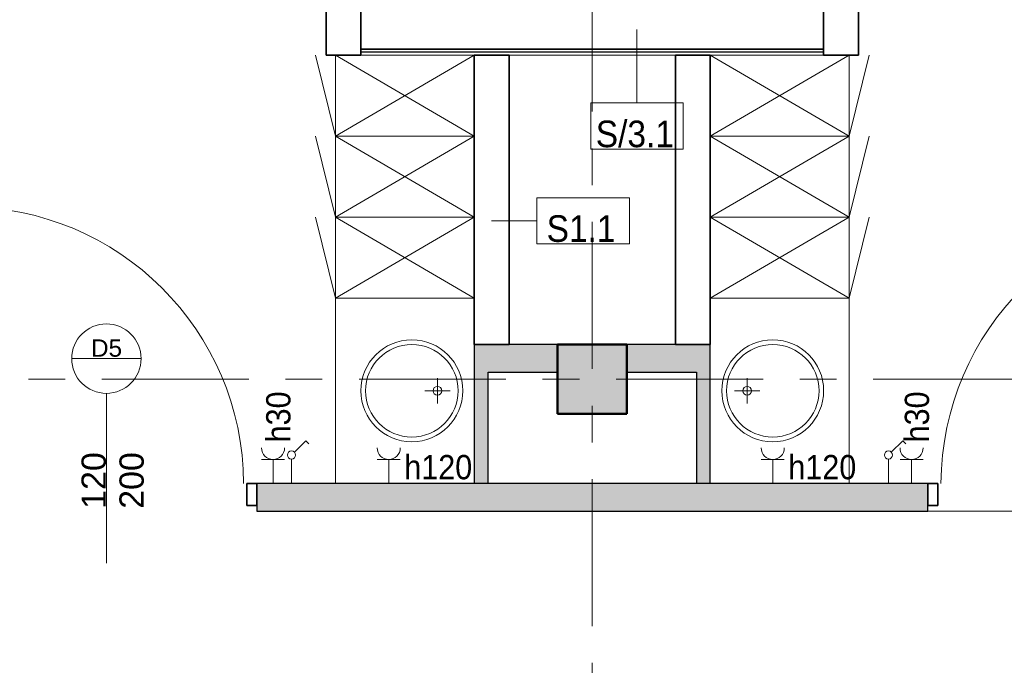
# Model space of a CAD drawing. Header units: centimetres. Extents: x 101 to 4622, y -1383 to 1498.
# Tile 30 of 68: x 2270 to 2695, y 489 to 768. Entities that reach past the tile are written whole.
import ezdxf

# ---------------------------------------------------------------- set-up
doc = ezdxf.new("R2010")
doc.units = ezdxf.units.CM
doc.linetypes.add('Dash', pattern=[30, 15, -15])
doc.linetypes.add('Oś', pattern=[111.125, 63.5, -15.875, 15.875, -15.875])
for name, color, linetype, lineweight in [('A-AREA', 32, 'Continuous', 18), ('A-DETL', 90, 'Continuous', 9), ('A-DETL-GENF', 92, 'Continuous', 18), ('A-DETL-MEDM', 33, 'Continuous', 35), ('A-DOOR', 31, 'Continuous', 25), ('A-DOOR-IDEN', 31, 'Continuous', 18), ('A-WALL', 113, 'Continuous', 25), ('A-WALL-FNSH', 113, 'Continuous', 25), ('A-WALL-IDEN', 211, 'Continuous', 18), ('A-WALL-PATT', 111, 'Continuous', 25), ('E-ELE-QPM-IDEN', 2, 'Continuous', 18), ('E-ELEC-EQPM', 71, 'Continuous', 18), ('I-FURN', 30, 'Continuous', 18), ('P-SANR-FIXT', 6, 'Continuous', 18), ('S-COLS', 52, 'Continuous', 25), ('S-GRID', 1, 'Continuous', 18)]:
    doc.layers.add(name, color=color, linetype=linetype, lineweight=lineweight)
doc.styles.add('Arial_1', font='arial.ttf', dxfattribs={"height": 7.5})
doc.styles.add('Arial_13', font='arial.ttf', dxfattribs={"width": 0.9, "height": 10.5})
doc.styles.add('Arial_6', font='arial.ttf', dxfattribs={"width": 0.9, "height": 11.5})
doc.styles.add('Arial_7', font='arial.ttf', dxfattribs={"height": 10.5})

# ---------------------------------------------------------------- blocks, each defined once
blk = doc.blocks.new('M_Concrete-Square-Column - 300 x 300mm-1161001-4_piętro II PT - projektowany - PPOŻ B')
at = {"layer": 'S-COLS', "lineweight": 18}
blk.add_hatch(color=254, dxfattribs=at).paths.add_polyline_path([(15, 15), (-15, 15), (-15, -15), (15, -15)], flags=0)
at = {"layer": 'S-COLS', "lineweight": 50}
for p, q in [((15, 15), (-15, 15)), ((-15, 15), (-15, -15)), ((15, -15), (15, 15)), ((-15, -15), (15, -15))]:
    blk.add_line(p, q, dxfattribs=at)
blk = doc.blocks.new('DRZWI 1S - Drzwi 120-1363991-4_piętro II PT - projektowany - PPOŻ B')
at = {"layer": 'A-DETL-GENF'}
for p, q in [((-65, 3.5), (-60.7, 3.5)), ((-65, -6), (-65, 3.5)), ((-60.7, 3.5), (-60.7, -6)), ((60.7, 3.5), (65, 3.5)), ((60.7, -6), (60.7, 3.5)), ((65, 3.5), (65, -6)), ((-60.7, -6), (-65, -6)), ((65, -6), (60.7, -6))]:
    blk.add_line(p, q, dxfattribs=at)
at = {"layer": 'A-DETL-MEDM'}
for p, q in [((-65, -6), (-65, 3.5)), ((-65, 3.5), (-60.7, 3.5)), ((-60.7, 3.5), (-60.7, -6)), ((60.7, 3.5), (60.7, -6)), ((65, 3.5), (60.7, 3.5)), ((65, -6), (65, 3.5)), ((-60.7, -6), (-65, -6)), ((60.7, -6), (65, -6))]:
    blk.add_line(p, q, dxfattribs=at)
at = {"layer": 'A-DOOR', "lineweight": 18}
blk.add_line((0, -28.5), (0, 28.5), dxfattribs=at)
at = {"layer": 'A-DOOR'}
blk.add_line((60.7, -6), (60.7, -125.39), dxfattribs=at)
at = {"layer": 'A-DOOR', "lineweight": 18}
blk.add_arc((60.7, -5.39), 120, 180.293, 270, dxfattribs=at)
blk = doc.blocks.new('DRZWI 1S - Drzwi 120-1363990-4_piętro II PT - projektowany - PPOŻ B')
at = {"layer": 'A-DETL-GENF'}
for p, q in [((-65, 6), (-65, -3.5)), ((-60.7, 6), (-65, 6)), ((-60.7, -3.5), (-60.7, 6)), ((65, 6), (60.7, 6)), ((60.7, 6), (60.7, -3.5)), ((65, -3.5), (65, 6)), ((-65, -3.5), (-60.7, -3.5)), ((60.7, -3.5), (65, -3.5))]:
    blk.add_line(p, q, dxfattribs=at)
at = {"layer": 'A-DETL-MEDM'}
for p, q in [((-60.7, 6), (-65, 6)), ((-65, 6), (-65, -3.5)), ((-60.7, -3.5), (-60.7, 6)), ((60.7, -3.5), (60.7, 6)), ((60.7, 6), (65, 6)), ((65, 6), (65, -3.5)), ((-65, -3.5), (-60.7, -3.5)), ((65, -3.5), (60.7, -3.5))]:
    blk.add_line(p, q, dxfattribs=at)
at = {"layer": 'A-DOOR'}
blk.add_line((60.7, 6), (60.7, 125.39), dxfattribs=at)
at = {"layer": 'A-DOOR', "lineweight": 18}
blk.add_line((0, 28.5), (0, -28.5), dxfattribs=at)
blk.add_arc((60.7, 5.39), 120, 90, 179.707, dxfattribs=at)
blk = doc.blocks.new('szafki szatniowe - szafki bez siedziska-1388164-4_piętro II PT - projektowany - PPOŻ B')
at = {"layer": 'I-FURN'}
for p, q in [((17.5, -60), (-17.5, 0)), ((-17.5, 0), (-17.5, -60)), ((52.5, -60), (17.5, 0)), ((17.5, -60), (17.5, 0)), ((87.5, -60), (52.5, 0)), ((17.5, 0), (-17.5, -60)), ((52.5, 0), (17.5, -60)), ((17.5, 0), (17.5, -60)), ((87.5, 0), (52.5, -60)), ((52.5, 0), (52.5, -60)), ((52.5, -60), (52.5, 0)), ((-17.5, -60), (17.5, -68.63)), ((-17.5, -60), (17.5, -60)), ((17.5, -60), (52.5, -68.63)), ((17.5, -60), (52.5, -60)), ((52.5, -60), (87.5, -68.63)), ((52.5, -60), (87.5, -60))]:
    blk.add_line(p, q, dxfattribs=at)
blk = doc.blocks.new('Blat - Blat-1344448-4_piętro II PT - projektowany - PPOŻ B')
at = {"layer": 'I-FURN'}
for p, q in [((0, 60), (0, 0)), ((80, 60), (0, 60))]:
    blk.add_line(p, q, dxfattribs=at)
blk = doc.blocks.new('umywalka okrągła d _44cm stal nierdzewna - Type 1-1345566-4_piętro II PT - projektowany - PPOŻ B')
at = {"layer": 'P-SANR-FIXT'}
for p, q in [((12.5, 13.43), (12.5, 24.43)), ((7, 18.93), (18, 18.93))]:
    blk.add_line(p, q, dxfattribs=at)
for centre, radius in [((12.5, 30), 22), ((12.5, 30), 20), ((12.5, 18.93), 1.9)]:
    blk.add_circle(centre, radius, dxfattribs=at)
blk = doc.blocks.new('szafki szatniowe - szafki bez siedziska-1388242-4_piętro II PT - projektowany - PPOŻ B')
at = {"layer": 'I-FURN'}
for p, q in [((-17.5, 60), (17.5, 68.63)), ((17.5, 60), (52.5, 68.63)), ((52.5, 60), (87.5, 68.63)), ((17.5, 0), (-17.5, 60)), ((17.5, 60), (-17.5, 0)), ((-17.5, 60), (17.5, 60)), ((-17.5, 0), (-17.5, 60)), ((52.5, 0), (17.5, 60)), ((52.5, 60), (17.5, 0)), ((17.5, 60), (52.5, 60)), ((17.5, 0), (17.5, 60)), ((17.5, 60), (17.5, 0)), ((87.5, 0), (52.5, 60)), ((87.5, 60), (52.5, 0)), ((52.5, 60), (87.5, 60)), ((52.5, 0), (52.5, 60)), ((52.5, 60), (52.5, 0))]:
    blk.add_line(p, q, dxfattribs=at)
blk = doc.blocks.new('Blat - Blat-1345692-4_piętro II PT - projektowany - PPOŻ B')
at = {"layer": 'I-FURN'}
for p, q in [((0, -60), (0, 0)), ((80, -60), (0, -60))]:
    blk.add_line(p, q, dxfattribs=at)
blk = doc.blocks.new('umywalka okrągła d _44cm stal nierdzewna - Type 1-1345693-4_piętro II PT - projektowany - PPOŻ B')
at = {"layer": 'P-SANR-FIXT'}
for p, q in [((12.5, -13.43), (12.5, -24.43)), ((7, -18.93), (18, -18.93))]:
    blk.add_line(p, q, dxfattribs=at)
for centre, radius in [((12.5, -30), 22), ((12.5, -30), 20), ((12.5, -18.93), 1.9)]:
    blk.add_circle(centre, radius, dxfattribs=at)
blk = doc.blocks.new('Przełącznik jednobiegunowy - Type 1-1452004-4_piętro II PT - projektowany - PPOŻ B')
at = {"layer": 'E-ELEC-EQPM'}
for p, q in [((13.74, 19.48), (18.68, 24.43)), ((18.68, 24.43), (19.99, 23.12)), ((12.5, 16.5), (12.5, 6))]:
    blk.add_line(p, q, dxfattribs=at)
blk.add_circle((12.5, 18.25), 1.75, dxfattribs=at)
blk = doc.blocks.new('gniazdo elektryczne pojedyncze - 30-1470339-4_piętro II PT - projektowany - PPOŻ B')
at = {"layer": 'E-ELEC-EQPM'}
for p, q in [((17.5, 16.33), (7.5, 16.33)), ((12.5, 16.33), (12.5, 6))]:
    blk.add_line(p, q, dxfattribs=at)
blk.add_arc((12.5, 21.33), 5, 180, 0, dxfattribs=at)
blk = doc.blocks.new('gniazdo elektryczne pojedyncze - 120-1470895-4_piętro II PT - projektowany - PPOŻ B')
at = {"layer": 'E-ELEC-EQPM'}
for p, q in [((17.5, 16.33), (7.5, 16.33)), ((12.5, 16.33), (12.5, 6))]:
    blk.add_line(p, q, dxfattribs=at)
blk.add_arc((12.5, 21.33), 5, 180, 0, dxfattribs=at)
blk = doc.blocks.new('etykieta drzwi wymiar i kategoria - etykieta drzwi 1S góra-1350608-4_piętro II PT - projektowany - PPOŻ B')
at = {"layer": 'A-DOOR-IDEN'}
for p, q in [((-0.3, 1.4984), (0.3, 1.4984)), ((0, 0), (0, 1.1984))]:
    blk.add_line(p, q, dxfattribs=at)
blk.add_circle((0, 1.4984), 0.3, dxfattribs=at)
blk = doc.blocks.new('ET sciana_AT7 - 10mm-838066-4_piętro II PT - projektowany - PPOŻ B')
at = {"layer": 'A-WALL-IDEN'}
for p, q in [((-0.4, 0.196875), (0.4, 0.196875)), ((-0.4, -0.203125), (-0.4, 0.196875)), ((0.4, 0.196875), (0.4, -0.203125)), ((-0.4, -0.203125), (0.4, -0.203125))]:
    blk.add_line(p, q, dxfattribs=at)

msp = doc.modelspace()

# ---------------------------------------------------------------- hatches: boundary and pattern name
at = {"layer": 'A-WALL-PATT'}
h = msp.add_hatch(color=9, dxfattribs=at)
h.paths.add_polyline_path([(2568.04, 615.62), (2568.04, 627.62), (2532.04, 627.62), (2532.04, 615.62), (2562.04, 615.62)], flags=0)
h.paths.add_polyline_path([(2466.04, 615.62), (2502.04, 615.62), (2502.04, 627.62), (2466.04, 627.62)], flags=0)
for points in [[(2472.04, 567.62), (2472.04, 615.62), (2466.04, 615.62), (2466.04, 567.62)], [(2568.04, 567.62), (2568.04, 615.62), (2562.04, 615.62), (2562.04, 567.62)]]:
    msp.add_hatch(color=9, dxfattribs=at).paths.add_polyline_path(points, flags=0)
h = msp.add_hatch(color=9, dxfattribs=at)
h.paths.add_polyline_path([(2372.04, 555.62), (2662.04, 555.62), (2662.04, 567.62), (2372.04, 567.62), (2372.04, 558.12)], flags=0)
h.paths.add_polyline_path([(1811.74, 555.62), (1811.74, 567.62), (1761.04, 567.62), (1761.04, 555.62)], flags=0)
h.paths.add_polyline_path([(2960.63, 555.62), (3006.04, 555.62), (3006.04, 567.62), (2792.04, 567.62), (2792.04, 555.62), (2801.36, 555.62)], flags=0)
h.paths.add_polyline_path([(2242.04, 555.62), (2242.04, 567.62), (1911.74, 567.62), (1911.74, 555.62)], flags=0)

# ---------------------------------------------------------------- linework, layer by layer
at = {"layer": 'A-AREA'}
msp.add_line((2792.04, 555.62), (2662.04, 555.62), dxfattribs=at)
at = {"layer": 'A-DETL', "linetype": 'Dash', "lineweight": 35}
for points, knots in [([(1861.74, 561.62), (1861.74, 511.61), (1861.74, 497.78), (1861.74, 439.12), (1882.16, 439.12), (2934.04, 438.12), (3037.1, 438.12), (3108.91, 440.14), (3110.04, 471.28), (3110.04, 559.12)], [0, 0, 0, 0, 1.339676, 2.35567, 14.723928, 27.57784, 40.994107, 43.247669, 45.334735, 45.334735, 45.334735, 45.334735]), ([(3110.04, 559.12), (3110.04, 502.08), (3109.88, 453.35), (3098.39, 439.12), (3081.04, 439.12), (2935.77, 439.12), (2918.04, 424.78), (2918.04, 380.13), (2918.04, -54.38), (2918.04, -347.2), (2918.04, -391.67), (2895.83, -413.88), (2839.86, -413.88), (2648.62, -413.88)], [0, 0, 0, 0, 1.35675, 2.279339, 4.257674, 6.285447, 8.611779, 14.101329, 22.543857, 30.984352, 35.016506, 36.458314, 39.505398, 39.505398, 39.505398, 39.505398])]:
    msp.add_open_spline(points, degree=3, knots=knots, dxfattribs=at)
at = {"layer": 'A-WALL', "color": 7, "lineweight": 35}
for p, q in [((2402.04, 926.32), (2402.04, 752.62)), ((2417.04, 752.62), (2417.04, 926.32)), ((2617.04, 883.33), (2617.04, 752.62)), ((2632.04, 752.62), (2632.04, 883.33)), ((2617.04, 755.12), (2417.04, 755.12)), ((2402.04, 752.62), (2417.04, 752.62)), ((2481.04, 752.62), (2466.04, 752.62)), ((2466.04, 752.62), (2466.04, 627.62)), ((2481.04, 627.62), (2481.04, 752.62)), ((2568.04, 752.62), (2553.04, 752.62)), ((2553.04, 752.62), (2553.04, 627.62)), ((2568.04, 627.62), (2568.04, 752.62)), ((2617.04, 752.62), (2632.04, 752.62)), ((2466.04, 627.62), (2481.04, 627.62)), ((2553.04, 627.62), (2568.04, 627.62))]:
    msp.add_line(p, q, dxfattribs=at)
at = {"layer": 'A-WALL'}
for p, q in [((2617.04, 753.87), (2417.04, 753.87)), ((2466.04, 627.62), (2466.04, 567.62)), ((2502.04, 627.62), (2481.04, 627.62)), ((2553.04, 627.62), (2532.04, 627.62)), ((2568.04, 567.62), (2568.04, 627.62)), ((2472.04, 615.62), (2502.04, 615.62)), ((2472.04, 567.62), (2472.04, 615.62)), ((2532.04, 615.62), (2562.04, 615.62)), ((2562.04, 615.62), (2562.04, 567.62)), ((2662.04, 567.62), (2372.04, 567.62)), ((2372.04, 558.12), (2372.04, 555.62)), ((2662.04, 555.62), (2662.04, 558.12)), ((2372.04, 555.62), (2662.04, 555.62))]:
    msp.add_line(p, q, dxfattribs=at)
at = {"layer": 'A-WALL-FNSH', "color": 250, "lineweight": 18}
msp.add_line((2417.04, 752.62), (2617.04, 752.62), dxfattribs=at)
at = {"layer": 'A-WALL-IDEN'}
for p, q in [((2536.34, 763.62), (2536.34, 731.91)), ((2473.54, 681.01), (2493.08, 681.01))]:
    msp.add_line(p, q, dxfattribs=at)
at = {"layer": 'S-GRID', "linetype": 'Oś'}
for p, q in [((2517.04, -1383.2), (2517.04, 1438.12)), ((4591.09, 612.62), (1467.04, 612.62))]:
    msp.add_line(p, q, dxfattribs=at)

# ---------------------------------------------------------------- block references
at = {"layer": 'A-DOOR', "rotation": 180}
msp.add_blockref('DRZWI 1S - Drzwi 120-1363991-4_piętro II PT - projektowany - PPOŻ B', (2307.04, 561.62), dxfattribs=at)
at = {"layer": 'A-DOOR'}
msp.add_blockref('DRZWI 1S - Drzwi 120-1363990-4_piętro II PT - projektowany - PPOŻ B', (2727.04, 561.62), dxfattribs=at)
at = {"layer": 'A-DOOR-IDEN', "xscale": 49.99999999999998, "yscale": 49.99999999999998, "zscale": 49.99999999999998}
msp.add_blockref('etykieta drzwi wymiar i kategoria - etykieta drzwi 1S góra-1350608-4_piętro II PT - projektowany - PPOŻ B', (2307.04, 546.59), dxfattribs=at)
at = {"layer": 'A-WALL-IDEN', "xscale": 49.99999999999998, "yscale": 49.99999999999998, "zscale": 49.99999999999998}
for p in [(2536.34, 722.06), (2513.08, 681.17)]:
    msp.add_blockref('ET sciana_AT7 - 10mm-838066-4_piętro II PT - projektowany - PPOŻ B', p, dxfattribs=at)
at = {"layer": 'E-ELEC-EQPM'}
for name, p in [('Przełącznik jednobiegunowy - Type 1-1452004-4_piętro II PT - projektowany - PPOŻ B', (2374.54, 561.62)), ('Przełącznik jednobiegunowy - Type 1-1452004-4_piętro II PT - projektowany - PPOŻ B', (2632.54, 561.62)), ('gniazdo elektryczne pojedyncze - 30-1470339-4_piętro II PT - projektowany - PPOŻ B', (2366.54, 561.62)), ('gniazdo elektryczne pojedyncze - 120-1470895-4_piętro II PT - projektowany - PPOŻ B', (2416.54, 561.62)), ('gniazdo elektryczne pojedyncze - 120-1470895-4_piętro II PT - projektowany - PPOŻ B', (2582.54, 561.62)), ('gniazdo elektryczne pojedyncze - 30-1470339-4_piętro II PT - projektowany - PPOŻ B', (2642.54, 561.62))]:
    msp.add_blockref(name, p, dxfattribs=at)
at = {"layer": 'I-FURN'}
for name, p, rotation in [('szafki szatniowe - szafki bez siedziska-1388242-4_piętro II PT - projektowany - PPOŻ B', (2466.04, 665.12), 89.99999999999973), ('szafki szatniowe - szafki bez siedziska-1388164-4_piętro II PT - projektowany - PPOŻ B', (2568.04, 665.12), 90.0000000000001), ('Blat - Blat-1345692-4_piętro II PT - projektowany - PPOŻ B', (2466.04, 647.62), 270.0000000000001), ('Blat - Blat-1344448-4_piętro II PT - projektowany - PPOŻ B', (2568.04, 647.62), 269.9999999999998)]:
    msp.add_blockref(name, p, dxfattribs=dict(at, rotation=rotation))
at = {"layer": 'P-SANR-FIXT'}
for name, p, rotation in [('umywalka okrągła d _44cm stal nierdzewna - Type 1-1345693-4_piętro II PT - projektowany - PPOŻ B', (2469.04, 620.12), 270.0000000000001), ('umywalka okrągła d _44cm stal nierdzewna - Type 1-1345566-4_piętro II PT - projektowany - PPOŻ B', (2565.04, 620.12), 269.9999999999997)]:
    msp.add_blockref(name, p, dxfattribs=dict(at, rotation=rotation))
at = {"layer": 'S-COLS', "lineweight": 18, "rotation": 270.0000000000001}
msp.add_blockref('M_Concrete-Square-Column - 300 x 300mm-1161001-4_piętro II PT - projektowany - PPOŻ B', (2517.04, 612.62), dxfattribs=at)

# ---------------------------------------------------------------- texts
at = {"layer": 'A-DOOR-IDEN', "insert": (2307.11, 626.01), "char_height": 7.5, "width": 13.9, "attachment_point": 5, "line_spacing_factor": 0.936439, "style": 'Arial_1'}
msp.add_mtext('\\pxqc,t8.46667,16.93333,25.4,33.86667,42.33333,50.8,59.26667,67.73333,76.2,84.66667,93.13333,101.6,110.06667,118.53333,127,135.46667,143.93333,152.4,160.86667,169.33333,177.8,186.26667,194.73333,203.2,211.66667,220.13333,228.6,237.06667,245.53333,254,262.46667,270.93333;{D5}', dxfattribs=at)
at = {"layer": 'A-DOOR-IDEN', "insert": (2309.8, 568.87), "char_height": 10.5, "width": 25.15, "attachment_point": 5, "rotation": 90, "line_spacing_factor": 0.936439, "style": 'Arial_7'}
msp.add_mtext('\\pxqc,t6.04762,12.09524,18.14286,24.19048,30.2381,36.28571,42.33333,48.38095,54.42857,60.47619,66.52381,72.57143,78.61905,84.66667,90.71429,96.7619,102.80952,108.85714,114.90476,120.95238,127,133.04762,139.09524,145.14286,151.19048,157.2381,163.28571,169.33333,175.38095,181.42857,187.47619,193.52381;{120\\P200}', dxfattribs=at)
at = {"layer": 'A-WALL-IDEN', "char_height": 11.5, "attachment_point": 5, "line_spacing_factor": 0.936439, "style": 'Arial_6'}
for s, insert, width in [('\\pxqc,t4.96957,9.93913,14.9087,19.87826,24.84783,29.81739,34.78696,39.75652,44.72609,49.69565,54.66522,59.63478,64.60435,69.57391,74.54348,79.51304,84.48261,89.45217,94.42174,99.3913,104.36087,109.33043,114.3,119.26957,124.23913,129.2087,134.17826,139.14783,144.11739,149.08696,154.05652,159.02609;{S/3.1}', (2535.43, 718.48), 33.66), ('\\pxqc,t4.96957,9.93913,14.9087,19.87826,24.84783,29.81739,34.78696,39.75652,44.72609,49.69565,54.66522,59.63478,64.60435,69.57391,74.54348,79.51304,84.48261,89.45217,94.42174,99.3913,104.36087,109.33043,114.3,119.26957,124.23913,129.2087,134.17826,139.14783,144.11739,149.08696,154.05652,159.02609;{S1.1}', (2512.18, 677.59), 29.79)]:
    msp.add_mtext(s, dxfattribs=dict(at, insert=insert, width=width))
at = {"layer": 'E-ELE-QPM-IDEN', "char_height": 10.5, "width": 22.635, "attachment_point": 5, "rotation": 90, "line_spacing_factor": 0.936439, "style": 'Arial_13'}
for insert in [(2381.41, 596.32), (2657.41, 596.32)]:
    msp.add_mtext('\\pxqc,t5.35714,10.71429,16.07143,21.42857,26.78571,32.14286,37.5,42.85714,48.21429,53.57143,58.92857,64.28571,69.64286,75,80.35714,85.71429,91.07143,96.42857,101.78571,107.14286,112.5,117.85714,123.21429,128.57143,133.92857,139.28571,144.64286,150,155.35714,160.71429,166.07143,171.42857;{h30}', dxfattribs=dict(at, insert=insert))
at = {"layer": 'E-ELE-QPM-IDEN', "char_height": 10.5, "width": 30.06, "attachment_point": 5, "line_spacing_factor": 0.936439, "style": 'Arial_13'}
for insert in [(2450.45, 574.56), (2616.45, 574.56)]:
    msp.add_mtext('\\pxqc,t5.35714,10.71429,16.07143,21.42857,26.78571,32.14286,37.5,42.85714,48.21429,53.57143,58.92857,64.28571,69.64286,75,80.35714,85.71429,91.07143,96.42857,101.78571,107.14286,112.5,117.85714,123.21429,128.57143,133.92857,139.28571,144.64286,150,155.35714,160.71429,166.07143,171.42857;{h120}', dxfattribs=dict(at, insert=insert))

doc.saveas('drawing.dxf')
